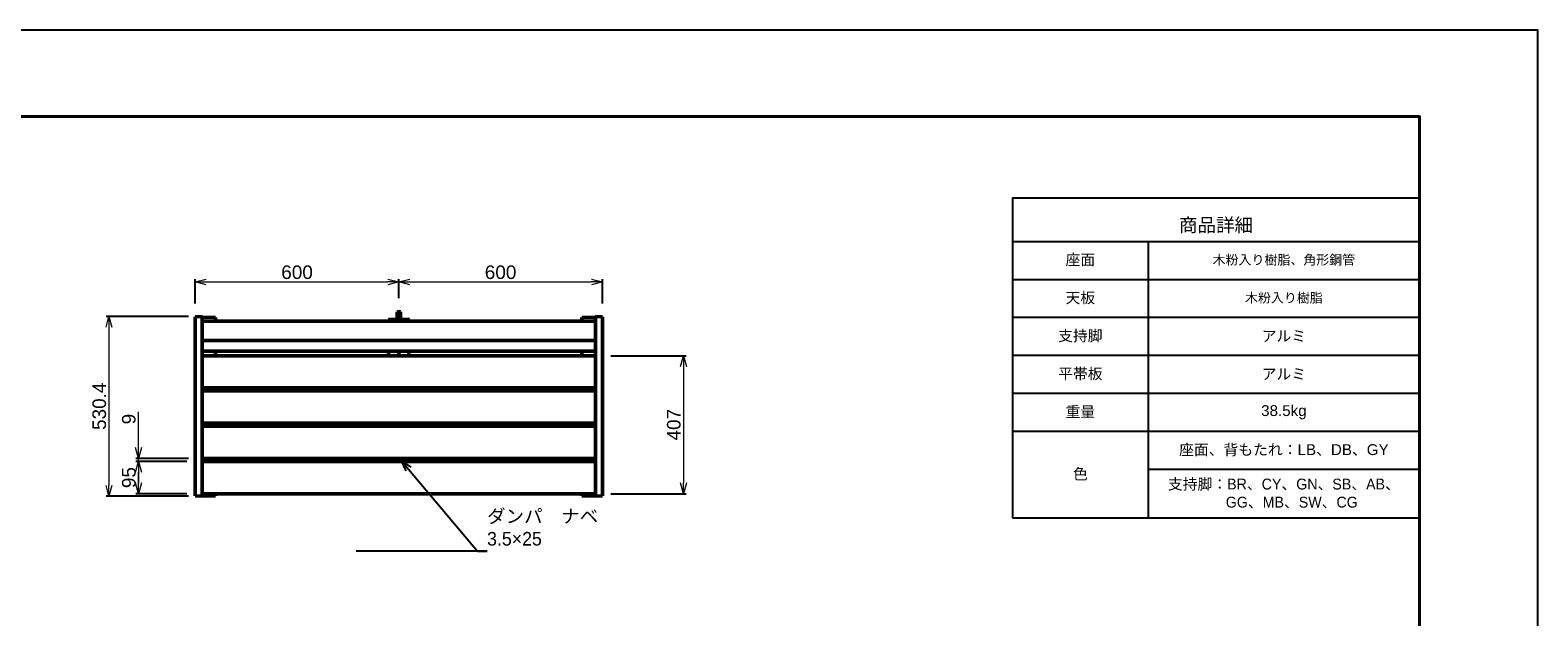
# Model space of a CAD drawing. Header units: millimetres. Extents: x 5514 to 12234, y -691 to 4061.
# Tile 8 of 8: x 7789 to 12234, y 2330 to 4061. Entities that reach past the tile are written whole.
import ezdxf
from ezdxf import colors
from ezdxf.entities.mleader import LeaderData, LeaderLine
from ezdxf.math import Vec2, Vec3

# ---------------------------------------------------------------- set-up
doc = ezdxf.new("R2010")
doc.units = ezdxf.units.MM
doc.layers.get('Defpoints').update_dxf_attribs({"color": 2})
doc.layers.add('MD_可視_0', color=7, linetype='Continuous', lineweight=50)
doc.layers.add('寸法', color=7, linetype='Continuous', lineweight=13)
doc.layers.add('図枠', color=7, linetype='Continuous')
doc.styles.get("Standard").update_dxf_attribs({"font": 'arial.ttf'})
doc.dimstyles.new('寸法', dxfattribs={"dimtxt": 2.5, "dimasz": 2, "dimexe": 0.5, "dimexo": 2.5, "dimgap": 0.5, "dimtad": 1, "dimdec": 1, "dimdsep": 46, "dimtxsty": 'Standard', "dimblk": 'OPEN30', "dimcen": 2.5, "dimclrd": 256, "dimclrt": 256, "dimadec": 0, "dimazin": 0, "dimtfac": 1, "dimtdec": 1, "dimtmove": 0, "dimatfit": 0, "dimldrblk": 'OPEN30', "dimfxl": 1, "dimlwd": -1, "dimarcsym": 0})

# ---------------------------------------------------------------- blocks, each defined once
blk = doc.blocks.new('CustomObjectsInViewport8_0')
at = {"layer": 'MD_可視_0'}
for p, q in [((8276, 3215.1), (8296, 3216.6)), ((8276, 3208.2), (8276, 3215.1)), ((8276, 3208.2), (8276, 3179.9)), ((8296, 3216.6), (8296, 3209.7)), ((8336, 3213.1), (8296, 3214.8)), ((8296, 3209.7), (8296, 3180.1)), ((9456, 3202.6), (8296, 3202.6)), ((8334.1, 3202.6), (8336, 3202.6)), ((8336, 3202.6), (8336, 3213.1)), ((8336, 3202.6), (8336, 3202.6)), ((8846, 3206.2), (8846, 3202.6)), ((8871, 3208.8), (8850.8, 3207.9)), ((8876, 3230.6), (8871, 3230.3)), ((8871, 3226.9), (8871, 3230.3)), ((8871, 3226.9), (8871, 3208.8)), ((8876, 3230.6), (8881, 3230.3)), ((8876, 3230.6), (8876, 3227.1)), ((8876, 3227.1), (8876, 3202.6)), ((8881, 3230.3), (8881, 3226.9)), ((8881, 3226.9), (8881, 3208.8)), ((8881, 3208.8), (8901.2, 3207.9)), ((8906, 3202.6), (8906, 3206.2)), ((9416, 3213.1), (9456, 3214.8)), ((9416, 3202.6), (9416, 3213.1)), ((9416, 3202.6), (9416, 3202.6)), ((9417.8, 3202.6), (9416, 3202.6)), ((9456, 3216.6), (9456, 3209.7)), ((9456, 3216.6), (9476, 3215.1)), ((9456, 3209.7), (9456, 3180.1)), ((9476, 3208.2), (9476, 3215.1)), ((9476, 3208.2), (9476, 3179.9)), ((8276, 3167.3), (8276, 3179.9)), ((8276, 3167.3), (8276, 3082.4)), ((8296, 3166.6), (8296, 3180.1)), ((8296, 3166.6), (8296, 3081.7)), ((9456, 3166.6), (9456, 3180.1)), ((9456, 3166.6), (9456, 3081.7)), ((9476, 3167.3), (9476, 3179.9)), ((9476, 3167.3), (9476, 3082.4)), ((8296, 3145.7), (9456, 3145.7)), ((8296, 3113.6), (9456, 3113.6)), ((8336, 3111.3), (8336, 3113.6)), ((8336, 3100.7), (8336, 3111.3)), ((8846, 3113.6), (8846, 3110.1)), ((8876, 3109.3), (8876, 3113.6)), ((8906, 3113.6), (8906, 3110.1)), ((9416, 3111.3), (9416, 3113.6)), ((9416, 3100.7), (9416, 3111.3)), ((8276, 3082.4), (8276, 3072.9)), ((8276, 3072.9), (8276, 2697.7)), ((9456, 3100.7), (8296, 3100.7)), ((8296, 3081.7), (8296, 3072.9)), ((8296, 3072.9), (8296, 2696.3)), ((8846, 3110.1), (8846, 3105.3)), ((8846, 3105.3), (8846, 3100.7)), ((8876, 3109.3), (8876, 3104.6)), ((8876, 3100.7), (8876, 3104.6)), ((8906, 3105.3), (8906, 3110.1)), ((8906, 3105.3), (8906, 3100.7)), ((9456, 3081.7), (9456, 3072.9)), ((9456, 3072.9), (9456, 2696.3)), ((9476, 3082.4), (9476, 3072.9)), ((9476, 3072.9), (9476, 2697.7)), ((8296, 3005.7), (9456, 3005.7)), ((9456, 2996.7), (8296, 2996.7)), ((8336, 2996.7), (8336, 3005.7)), ((8846, 3005.7), (8846, 2996.7)), ((8876, 3003.2), (8876, 3005.7)), ((8876, 2996.7), (8876, 2999.2)), ((8906, 3005.7), (8906, 2996.7)), ((9416, 2996.7), (9416, 3005.7)), ((8296, 2901.7), (9456, 2901.7)), ((9456, 2892.7), (8296, 2892.7)), ((8336, 2892.7), (8336, 2901.7)), ((8846, 2901.7), (8846, 2892.7)), ((8876, 2892.7), (8876, 2901.7)), ((8906, 2901.7), (8906, 2892.7)), ((9416, 2892.7), (9416, 2901.7)), ((8296, 2797.7), (9456, 2797.7)), ((9456, 2788.7), (8296, 2788.7)), ((8336, 2788.7), (8336, 2797.7)), ((8846, 2797.7), (8846, 2788.7)), ((8876, 2795.2), (8876, 2797.7)), ((8876, 2788.7), (8876, 2791.2)), ((8906, 2797.7), (8906, 2788.7)), ((9416, 2788.7), (9416, 2797.7)), ((8276, 2687.7), (8276, 2697.7)), ((8276, 2687.7), (8296, 2686.3)), ((8296, 2696.3), (8296, 2686.3)), ((8296, 2693.7), (9456, 2693.7)), ((8296, 2686.3), (8336, 2687.7)), ((8336, 2693.7), (8336, 2687.7)), ((9416, 2693.7), (9416, 2687.7)), ((9456, 2686.3), (9416, 2687.7)), ((9456, 2696.3), (9456, 2686.3)), ((9476, 2687.7), (9456, 2686.3)), ((9476, 2687.7), (9476, 2697.7))]:
    blk.add_line(p, q, dxfattribs=at)
for centre, major_axis, ratio, start_param, end_param in [((8851, 3206.4), (-5, -0.18), 0.308641, 4.735965, 6.271855), ((8901, 3206.4), (5, -0.18), 0.308641, 0.011331, 1.54722), ((8876, 3001.2), (0, -2), 1, 0, 3.141593), ((8876, 2793.2), (0, -2), 1, 0, 3.141593)]:
    blk.add_ellipse(centre, major_axis=major_axis, ratio=ratio, start_param=start_param, end_param=end_param, dxfattribs=at)
at = {"layer": 'MD_可視_0', "extrusion": (0, 0, -1)}
for centre in [(8876, 3001.2), (8876, 2793.2)]:
    blk.add_ellipse(centre, major_axis=(0, 2), ratio=1, start_param=3.141593, end_param=6.283185, dxfattribs=at)
blk = doc.blocks.new('*T33')
at = {"layer": '図枠', "color": 255, "linetype": 'ByBlock', "lineweight": -2, "transparency": 16777216}
for p, q in [((0, 0), (1200, 0)), ((0, 0), (0, -128)), ((1200, 0), (1200, -128))]:
    blk.add_line(p, q, dxfattribs=at)
at = {"layer": '図枠', "color": 0, "linetype": 'ByBlock', "lineweight": -2, "transparency": 16777216}
for p, q in [((0, -128), (1200, -128)), ((0, -128), (0, -943.3)), ((400, -128), (400, -943.3)), ((1200, -128), (1200, -943.3)), ((0, -240), (1200, -240)), ((0, -352), (1200, -352)), ((0, -464), (1200, -464)), ((0, -576), (1200, -576)), ((0, -688), (1200, -688)), ((400, -800), (1200, -800)), ((0, -943.3), (1200, -943.3))]:
    blk.add_line(p, q, dxfattribs=at)
at = {"layer": '図枠', "color": 0, "transparency": 16777216}
for s, insert, char_height, width, attachment_point in [('{\\fMS PGothic|b0|i0|c128|p50;商品詳細}', (600, -104), 40, 1152, 8), ('{\\fMS PGothic|b0|i0|c128|p50;座面}', (200, -184), 32, 352, 5), ('{\\fMS PGothic|b0|i0|c128|p50;\\H0.875x;\\C256;木粉入り樹脂、角形鋼管}', (800, -184), 32, 752, 5), ('{\\fMS PGothic|b0|i0|c128|p50;天板}', (200, -296), 32, 352, 5), ('{\\fMS PGothic|b0|i0|c128|p50;\\H0.875x;\\C256;木粉入り樹脂}', (800, -296), 32, 752, 5), ('{\\fMS PGothic|b0|i0|c128|p50;支持脚}', (200, -408), 32, 352, 5), ('{\\fMS PGothic|b0|i0|c128|p50;アルミ}', (800, -408), 32, 752, 5), ('{\\fMS PGothic|b0|i0|c128|p50;平帯板}', (200, -520), 32, 352, 5), ('{\\fMS PGothic|b0|i0|c128|p50;アルミ}', (800, -520), 32, 752, 5), ('{\\fMS PGothic|b0|i0|c128|p50;重量}', (200, -632), 32, 352, 5), ('38.5kg', (800, -632), 32, 752, 5), ('{\\fMS PGothic|b0|i0|c128|p50;座面、背もたれ：}LB{\\fMS PGothic|b0|i0|c128|p50;、}DB{\\fMS PGothic|b0|i0|c128|p50;、}GY', (800, -744), 32, 752, 5), ('{\\fMS PGothic|b0|i0|c128|p50;色}', (200, -815.7), 32, 352, 5), ('{\\fMS PGothic|b0|i0|c128|p50;支持脚：BR、CY、GN、SB、AB、\\P    GG、MB、SW、CG}', (800, -871.7), 32, 752, 5)]:
    blk.add_mtext(s, dxfattribs=dict(at, insert=insert, char_height=char_height, width=width, attachment_point=attachment_point))
blk = doc.blocks.new('_Open30')
at = {"color": 0, "linetype": 'ByBlock', "lineweight": -2}
for p, q in [((-1, 0.27), (0, 0)), ((0, 0), (-1, -0.27)), ((0, 0), (-1, 0))]:
    blk.add_line(p, q, dxfattribs=at)
blk = doc.blocks.new('*D25')
at = {"layer": 'Defpoints', "color": 0, "transparency": 16777216}
for p in [(8876, 3318.2), (8276, 3215.1), (8876, 3230.6)]:
    blk.add_point(p, dxfattribs=at)
at = {"layer": '寸法', "color": 0, "lineweight": -2, "transparency": 16777216}
for p, q in [((8276, 3255.1), (8276, 3326.2)), ((8876, 3270.6), (8876, 3326.2))]:
    blk.add_line(p, q, dxfattribs=at)
at = {"layer": '寸法', "transparency": 16777216}
blk.add_line((8308, 3318.2), (8844, 3318.2), dxfattribs=at)
at = {"layer": '寸法', "transparency": 16777216, "xscale": 32, "yscale": 32, "zscale": 32, "rotation": 180}
blk.add_blockref('_Open30', (8276, 3318.2), dxfattribs=at)
at = {"layer": '寸法', "transparency": 16777216, "xscale": 32, "yscale": 32, "zscale": 32}
blk.add_blockref('_Open30', (8876, 3318.2), dxfattribs=at)
at = {"layer": '寸法', "transparency": 16777216, "insert": (8576, 3346.6), "char_height": 40, "attachment_point": 5}
blk.add_mtext('600', dxfattribs=at)
blk = doc.blocks.new('*D26')
at = {"layer": 'Defpoints', "color": 0, "transparency": 16777216}
for p in [(9476, 3318.2), (8876, 3230.6), (9476, 3215.1)]:
    blk.add_point(p, dxfattribs=at)
at = {"layer": '寸法', "color": 0, "lineweight": -2, "transparency": 16777216}
for p, q in [((8876, 3270.6), (8876, 3326.2)), ((9476, 3255.1), (9476, 3326.2))]:
    blk.add_line(p, q, dxfattribs=at)
at = {"layer": '寸法', "transparency": 16777216}
blk.add_line((8908, 3318.2), (9444, 3318.2), dxfattribs=at)
at = {"layer": '寸法', "transparency": 16777216, "xscale": 32, "yscale": 32, "zscale": 32, "rotation": 180}
blk.add_blockref('_Open30', (8876, 3318.2), dxfattribs=at)
at = {"layer": '寸法', "transparency": 16777216, "xscale": 32, "yscale": 32, "zscale": 32}
blk.add_blockref('_Open30', (9476, 3318.2), dxfattribs=at)
at = {"layer": '寸法', "transparency": 16777216, "insert": (9176, 3346.6), "char_height": 40, "attachment_point": 5}
blk.add_mtext('600', dxfattribs=at)
blk = doc.blocks.new('*D27')
at = {"layer": 'Defpoints', "color": 0, "transparency": 16777216}
for p in [(8108.7, 2797.7), (8291, 2788.7), (8296, 2797.7)]:
    blk.add_point(p, dxfattribs=at)
at = {"layer": '寸法', "transparency": 16777216}
for p, q in [((8108.7, 2829.7), (8108.7, 2934.7)), ((8108.7, 2788.7), (8108.7, 2797.7)), ((8108.7, 2756.7), (8108.7, 2724.7))]:
    blk.add_line(p, q, dxfattribs=at)
at = {"layer": '寸法', "color": 0, "lineweight": -2, "transparency": 16777216}
for p, q in [((8256, 2797.7), (8100.7, 2797.7)), ((8251, 2788.7), (8100.7, 2788.7))]:
    blk.add_line(p, q, dxfattribs=at)
at = {"layer": '寸法', "transparency": 16777216, "xscale": 32, "yscale": 32, "zscale": 32}
for p, rotation in [((8108.7, 2797.7), 270), ((8108.7, 2788.7), 90)]:
    blk.add_blockref('_Open30', p, dxfattribs=dict(at, rotation=rotation))
at = {"layer": '寸法', "transparency": 16777216, "insert": (8080.3, 2913.6), "char_height": 40, "attachment_point": 5, "rotation": 90}
blk.add_mtext('9', dxfattribs=at)
blk = doc.blocks.new('*D28')
at = {"layer": 'Defpoints', "color": 0, "transparency": 16777216}
for p in [(8108.7, 2788.7), (8291, 2788.7), (8291, 2693.7)]:
    blk.add_point(p, dxfattribs=at)
at = {"layer": '寸法', "color": 0, "lineweight": -2, "transparency": 16777216}
for p, q in [((8251, 2788.7), (8100.7, 2788.7)), ((8251, 2693.7), (8100.7, 2693.7))]:
    blk.add_line(p, q, dxfattribs=at)
at = {"layer": '寸法', "transparency": 16777216}
blk.add_line((8108.7, 2725.7), (8108.7, 2756.7), dxfattribs=at)
at = {"layer": '寸法', "transparency": 16777216, "xscale": 32, "yscale": 32, "zscale": 32}
for p, rotation in [((8108.7, 2788.7), 90), ((8108.7, 2693.7), 270)]:
    blk.add_blockref('_Open30', p, dxfattribs=dict(at, rotation=rotation))
at = {"layer": '寸法', "transparency": 16777216, "insert": (8080.3, 2741.2), "char_height": 40, "attachment_point": 5, "rotation": 90}
blk.add_mtext('95', dxfattribs=at)
blk = doc.blocks.new('*D29')
at = {"layer": 'Defpoints', "color": 0, "transparency": 16777216}
for p in [(8296, 3216.6), (8021.5, 2686.3), (8296, 2686.3)]:
    blk.add_point(p, dxfattribs=at)
at = {"layer": '寸法', "color": 0, "lineweight": -2, "transparency": 16777216}
for p, q in [((8256, 3216.6), (8013.5, 3216.6)), ((8256, 2686.3), (8013.5, 2686.3))]:
    blk.add_line(p, q, dxfattribs=at)
at = {"layer": '寸法', "transparency": 16777216}
blk.add_line((8021.5, 3184.6), (8021.5, 2718.3), dxfattribs=at)
at = {"layer": '寸法', "transparency": 16777216, "xscale": 32, "yscale": 32, "zscale": 32}
for p, rotation in [((8021.5, 3216.6), 90), ((8021.5, 2686.3), 270)]:
    blk.add_blockref('_Open30', p, dxfattribs=dict(at, rotation=rotation))
at = {"layer": '寸法', "transparency": 16777216, "insert": (7993.1, 2951.5), "char_height": 40, "attachment_point": 5, "rotation": 90}
blk.add_mtext('530.4', dxfattribs=at)
blk = doc.blocks.new('*D31')
at = {"layer": 'Defpoints', "color": 0, "transparency": 16777216}
for p in [(9461, 3100.7), (9461, 2693.7), (9715.2, 2693.7)]:
    blk.add_point(p, dxfattribs=at)
at = {"layer": '寸法', "color": 0, "lineweight": -2, "transparency": 16777216}
for p, q in [((9501, 3100.7), (9723.2, 3100.7)), ((9501, 2693.7), (9723.2, 2693.7))]:
    blk.add_line(p, q, dxfattribs=at)
at = {"layer": '寸法', "transparency": 16777216}
blk.add_line((9715.2, 3068.7), (9715.2, 2725.7), dxfattribs=at)
at = {"layer": '寸法', "transparency": 16777216, "xscale": 32, "yscale": 32, "zscale": 32}
for p, rotation in [((9715.2, 3100.7), 90), ((9715.2, 2693.7), 270)]:
    blk.add_blockref('_Open30', p, dxfattribs=dict(at, rotation=rotation))
at = {"layer": '寸法', "transparency": 16777216, "insert": (9686.8, 2897.2), "char_height": 40, "attachment_point": 5, "rotation": 90}
blk.add_mtext('407', dxfattribs=at)

msp = doc.modelspace()

# ---------------------------------------------------------------- linework, layer by layer
at = {"layer": 'Defpoints'}
msp.add_lwpolyline([(5513.73, -691.13), (12233.73, -691.13), (12233.73, 4060.87), (5513.73, 4060.87)], close=True, dxfattribs=at)
at = {"layer": '図枠', "lineweight": 20, "ltscale": 200}
msp.add_line((11885.08, 3805.87), (11885.08, 39.66), dxfattribs=at)
at = {"layer": '図枠', "lineweight": 40}
msp.add_lwpolyline([(5862.38, 3805.87), (11885.08, 3805.87), (11885.08, -436.13), (5862.38, -436.13)], close=True, dxfattribs=at)

# ---------------------------------------------------------------- block references
for name, p in [('*T33', (10685.08, 3565.87)), ('CustomObjectsInViewport8_0', (0, 0))]:
    msp.add_blockref(name, p)

# ---------------------------------------------------------------- dimensions: what is measured, and where the dimension line sits
at = {"layer": '寸法'}
for base, p1, p2, picture, middle in [((8875.98, 3318.2), (8275.98, 3215.1), (8875.98, 3230.55), '*D25', (8575.98, 3346.62)), ((9475.98, 3318.2), (8875.98, 3230.55), (9475.98, 3215.1), '*D26', (9175.98, 3346.62))]:
    dim = msp.add_linear_dim(base=base, p1=p1, p2=p2, dimstyle='寸法', override={"dimscale": 16, "dimlfac": 1, "dimtmove": 1}, dxfattribs=at)
    dim.commit()
    dim.dimension.update_dxf_attribs({"geometry": picture, "text_midpoint": middle})
for base, p1, p2, picture, middle in [((8021.53, 2686.28), (8295.98, 3216.65), (8295.98, 2686.28), '*D29', (7993.1, 2951.46)), ((9715.18, 2693.68), (9460.98, 3100.68), (9460.98, 2693.68), '*D31', (9686.75, 2897.18)), ((8108.72, 2788.68), (8290.98, 2693.68), (8290.98, 2788.68), '*D28', (8080.3, 2741.18))]:
    dim = msp.add_linear_dim(base=base, p1=p1, p2=p2, angle=90, dimstyle='寸法', override={"dimscale": 16, "dimlfac": 1}, dxfattribs=at)
    dim.commit()
    dim.dimension.update_dxf_attribs({"geometry": picture, "text_midpoint": middle})
dim = msp.add_linear_dim(base=(8108.72, 2797.68), p1=(8290.98, 2788.68), p2=(8295.98, 2797.68), angle=90, dimstyle='寸法', override={"dimscale": 16, "dimlfac": 1}, dxfattribs=at)
dim.commit()
dim.dimension.update_dxf_attribs({"geometry": '*D27', "text_midpoint": (8108.72, 2913.59), "dimtype": 160})

# ---------------------------------------------------------------- leaders
ml = msp.add_multileader_mtext('Standard', dxfattribs=at)
ml.set_content('{\\fMS PGothic|b0|i0|c128|p50;ダンパ\u3000ナベ\u3000\\P3.5×25}', color=256)
ml.set_leader_properties()
ml.set_arrow_properties(name='OPEN30')
ml.build(insert=Vec2(0, 0))
ml.multileader.update_dxf_attribs({"text_left_attachment_type": 5, "text_right_attachment_type": 5, "dogleg_length": 1.75, "arrow_head_size": 32})
ctx = ml.context
ctx.base_point, ctx.char_height, ctx.arrow_head_size, ctx.landing_gap_size, ctx.plane_origin = Vec3(9136.2, 2523.92), 40, 32, 0, Vec3(8993.75, 2701.63)
ctx.left_attachment, ctx.right_attachment = 5, 5
notes = []
notes.append((ctx, [(0, (1, 1, 0), (9108.2, 2523.92), (1, 0), 28, [(0, [(8883.76, 2790.96)], 0, [])])]))
ctx.mtext.insert, ctx.mtext.flow_direction = Vec3(9136.2, 2647.45), 5
for ctx, leaders in notes:
    for number, flags, end, landing, length, lines in leaders:
        leader = LeaderData()
        leader.index, (leader.has_last_leader_line, leader.has_dogleg_vector, leader.attachment_direction) = number, flags
        leader.last_leader_point, leader.dogleg_vector, leader.dogleg_length = Vec3(end), Vec3(landing), length
        for number, points, colour, breaks in lines:
            line = LeaderLine()
            line.index, line.vertices, line.color, line.breaks = number, Vec3.list(points), colors.encode_raw_color(colour), breaks
            leader.lines.append(line)
        ctx.leaders.append(leader)

doc.saveas('drawing.dxf')
